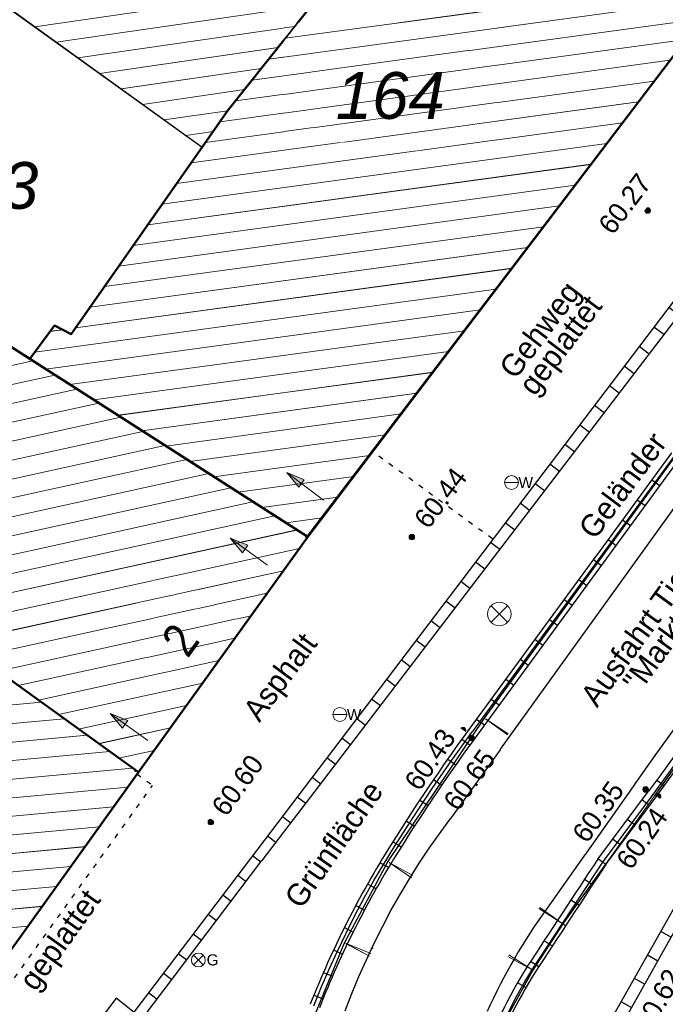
# Model space of a CAD drawing. Header units: millimetres. Extents: x 32365810 to 32368499, y 5620272 to 5622478.
# Tile 75 of 256: x 32366584 to 32366597, y 5620689 to 5620709. Entities that reach past the tile are written whole.
import ezdxf

# ---------------------------------------------------------------- set-up
doc = ezdxf.new("R2010")
doc.units = ezdxf.units.MM
for name, pattern in [('1000.100', [0]), ('1000.104', [0.225, 0.075, -0.15]), ('1600.1047', [0]), ('1600.2028', [0]), ('1600.2505', [0]), ('1600.25101', [0])]:
    doc.linetypes.add(name, pattern=pattern)
doc.layers.get('0').update_dxf_attribs({"color": 1, "linetype": 'CONTINUOUS'})
doc.layers.add('_K_Flurstücke_Grenzpunkte', color=251, linetype='CONTINUOUS', lineweight=50)
for name, color, linetype in [('_K_Gebäude', 251, 'CONTINUOUS'), ('_K_Lagebezeichnungen', 251, 'CONTINUOUS'), ('_K_Siedlungsflächen - Bauwerke u. Einrichtungen', 251, 'CONTINUOUS')]:
    doc.layers.add(name, color=color, linetype=linetype)
for name, color, linetype, transparency in [('Beschriftung Topographie', 7, 'CONTINUOUS', 0.75), ('Flurstücke_Grenzpunkte', 11, 'CONTINUOUS', 0.75), ('Gasleitung', 7, 'CONTINUOUS', 0.75), ('Gebäude', 31, 'CONTINUOUS', 0.75), ('Höhen_ gemessen (NHN)', 7, 'CONTINUOUS', 0.75), ('Lagebezeichnungen', 12, 'CONTINUOUS', 0.75), ('Leitungen Kanalbestand (AMT 66)', 7, 'CONTINUOUS', 0.75), ('Siedlungsflächen - Bauwerke u. Einrichtungen', 51, 'CONTINUOUS', 0.75), ('Symbole Topographie', 7, 'CONTINUOUS', 0.75), ('Topographie_ örtl. Aufnahme', 7, 'CONTINUOUS', 0.75), ('Wasserleitung', 7, 'CONTINUOUS', 0.75)]:
    doc.layers.add(name, color=color, linetype=linetype, transparency=transparency)
doc.styles.add('Arial', font='arial.ttf')
doc.styles.add('Beschriftung Topographie_ blau', font='GOTHIC.TTF')
doc.styles.add('Flurstücksnummer - K 10 700', font='ariali.ttf')
doc.styles.add('Hausnummern NRW', font='arial.ttf', dxfattribs={"width": 0.85})
doc.styles.add('Höhe NHN_ gemessen_ blau', font='GOTHIC.TTF')

# ---------------------------------------------------------------- blocks, each defined once
blk = doc.blocks.new('Senkrechter Strich')
at = {"color": 0, "lineweight": -2}
blk.add_line((0, 0.5), (0, -0.5), dxfattribs=at)
blk = doc.blocks.new('S1000.550', base_point=(-0.2, 0))
at = {"color": 0, "lineweight": -2}
for p, q in [((-0.376777, 0.176777), (-0.023224, -0.176777)), ((-0.376777, -0.176777), (-0.023224, 0.176777))]:
    blk.add_line(p, q, dxfattribs=at)
blk.add_circle((-0.2, 0), 0.25, dxfattribs=at)
at = {"color": 0, "lineweight": -2, "insert": (0.09684, -0.2), "char_height": 0.4, "attachment_point": 7, "line_spacing_factor": 0.69, "style": 'Arial'}
blk.add_mtext('G', dxfattribs=at)
blk = doc.blocks.new('S1000.549', base_point=(-0.2, 0))
at = {"color": 0, "lineweight": -2}
blk.add_line((-0.45, 0), (0.05, 0), dxfattribs=at)
blk.add_circle((-0.2, 0), 0.25, dxfattribs=at)
at = {"color": 0, "lineweight": -2, "insert": (0.05246, -0.199999), "char_height": 0.4, "attachment_point": 7, "line_spacing_factor": 0.69, "style": 'Arial'}
blk.add_mtext('W', dxfattribs=at)
blk = doc.blocks.new('S1000.360')
at = {"lineweight": -2}
blk.add_hatch(color=0, dxfattribs=at).paths.add_polyline_path([(0, 0.25), (0.05, 0.05), (-0.05, 0.05)], flags=0)
at = {"color": 0, "lineweight": -2}
for p, q in [((-0.05, 0.05), (0, 0.25)), ((0, 0.25), (0.05, 0.05)), ((0, 0.25), (0, -0.25)), ((0.05, 0.05), (-0.05, 0.05))]:
    blk.add_line(p, q, dxfattribs=at)
blk = doc.blocks.new('S1000.345')
at = {"color": 0, "lineweight": -2}
for p, q in [((-0.353554, 0.353554), (0.353554, -0.353554)), ((-0.353554, -0.353554), (0.353554, 0.353554))]:
    blk.add_line(p, q, dxfattribs=at)
blk.add_circle((0, 0), 0.5, dxfattribs=at)
blk = doc.blocks.new('S1000.15')
at = {"color": 0, "lineweight": -2}
for p, q in [((-0.5, 0.05), (-0.485, 0.1)), ((0.495, 0.05), (-0.5, 0.05)), ((-0.5, -0.05), (-0.5, 0)), ((-0.5, 0), (0.5, 0)), ((-0.485, 0.1), (0.49, 0.1)), ((-0.475, 0.15), (-0.455, 0.2)), ((0.475, 0.15), (-0.475, 0.15)), ((-0.455, 0.2), (0.455, 0.2)), ((-0.43, 0.25), (-0.4, 0.3)), ((0.43, 0.25), (-0.43, 0.25)), ((-0.4, 0.3), (0.395, 0.3)), ((-0.355, 0.35), (-0.295, 0.4)), ((0.36, 0.35), (-0.355, 0.35)), ((-0.295, 0.4), (0.3, 0.4)), ((0.22, 0.45), (-0.215, 0.45)), ((0.3, 0.4), (0.22, 0.45)), ((0.395, 0.3), (0.36, 0.35)), ((0.455, 0.2), (0.43, 0.25)), ((0.49, 0.1), (0.475, 0.15)), ((0.5, 0), (0.495, 0.05)), ((0.495, -0.05), (-0.5, -0.05)), ((-0.475, -0.15), (-0.49, -0.1)), ((-0.49, -0.1), (0.485, -0.1)), ((0.475, -0.15), (-0.475, -0.15)), ((-0.43, -0.25), (-0.455, -0.2)), ((-0.455, -0.2), (0.46, -0.2)), ((0.425, -0.25), (-0.43, -0.25)), ((-0.355, -0.35), (-0.4, -0.3)), ((-0.4, -0.3), (0.395, -0.3)), ((0.345, -0.35), (-0.355, -0.35)), ((-0.205, -0.45), (-0.29, -0.4)), ((-0.29, -0.4), (0.285, -0.4)), ((0.2, -0.45), (-0.205, -0.45)), ((0.285, -0.4), (0.345, -0.35)), ((0.395, -0.3), (0.425, -0.25)), ((0.46, -0.2), (0.475, -0.15)), ((0.485, -0.1), (0.495, -0.05))]:
    blk.add_line(p, q, dxfattribs=at)
blk.add_circle((0, 0), 0.5, dxfattribs=at)
blk = doc.blocks.new('O1477')
at = {"layer": 'Flurstücke_Grenzpunkte', "color": 7, "linetype": '1600.2028', "lineweight": 35}
for p, q in [((32366097.655, 5622076.657), (32366088.399, 5622065.032)), ((32366090.025, 5622056.38), (32366101.721, 5622071.774)), ((32366088.399, 5622065.032), (32366087.88, 5622064.29)), ((32366087.88, 5622064.29), (32366085.224, 5622060.494)), ((32366084.886, 5622060.67), (32366084.385, 5622059.992)), ((32366085.224, 5622060.494), (32366084.886, 5622060.67)), ((32366084.385, 5622059.992), (32366090.025, 5622056.38))]:
    blk.add_line(p, q, dxfattribs=at)
at = {"layer": 'Flurstücke_Grenzpunkte', "color": 7, "lineweight": 18, "insert": (32366091.7, 5622064.852), "char_height": 0.95, "attachment_point": 8, "line_spacing_factor": 0.69, "style": 'Flurstücksnummer - K 10 700', "bg_fill": 2}
blk.add_mtext('164', dxfattribs=at)
blk = doc.blocks.new('O1618')
at = {"layer": 'Flurstücke_Grenzpunkte', "color": 7, "linetype": '1600.2028', "lineweight": 35}
for p, q in [((32366086.591, 5622051.602), (32366081.602, 5622055.199)), ((32366081.59, 5622044.644), (32366086.591, 5622051.602))]:
    blk.add_line(p, q, dxfattribs=at)
blk = doc.blocks.new('O1629')
at = {"layer": 'Flurstücke_Grenzpunkte', "color": 7, "linetype": '1600.2028', "lineweight": 35}
for p, q in [((32366097.655, 5622076.657), (32366088.399, 5622065.032)), ((32366088.399, 5622065.032), (32366087.88, 5622064.29)), ((32366087.88, 5622064.29), (32366085.224, 5622060.494)), ((32366079.992, 5622062.806), (32366084.385, 5622059.992)), ((32366084.886, 5622060.67), (32366084.385, 5622059.992)), ((32366085.224, 5622060.494), (32366084.886, 5622060.67))]:
    blk.add_line(p, q, dxfattribs=at)
at = {"layer": 'Flurstücke_Grenzpunkte', "color": 7, "lineweight": 18, "insert": (32366083.452, 5622063.026), "char_height": 0.95, "attachment_point": 8, "line_spacing_factor": 0.69, "style": 'Flurstücksnummer - K 10 700', "bg_fill": 2}
blk.add_mtext('163', dxfattribs=at)
blk = doc.blocks.new('O1791')
at = {"layer": 'Flurstücke_Grenzpunkte', "color": 7, "linetype": '1600.2028', "lineweight": 35}
for p, q in [((32366079.992, 5622062.806), (32366084.385, 5622059.992)), ((32366084.385, 5622059.992), (32366090.025, 5622056.38)), ((32366086.591, 5622051.602), (32366090.025, 5622056.38)), ((32366086.591, 5622051.602), (32366081.602, 5622055.199))]:
    blk.add_line(p, q, dxfattribs=at)
blk = doc.blocks.new('O1916')
at = {"layer": 'Flurstücke_Grenzpunkte', "color": 7, "linetype": '1600.2028', "lineweight": 35}
for p, q in [((32366090.025, 5622056.38), (32366101.721, 5622071.774)), ((32366086.591, 5622051.602), (32366090.025, 5622056.38)), ((32366081.59, 5622044.644), (32366086.591, 5622051.602))]:
    blk.add_line(p, q, dxfattribs=at)
blk = doc.blocks.new('O3500')
at = {"layer": 'Siedlungsflächen - Bauwerke u. Einrichtungen', "color": 7, "linetype": '1600.25101', "lineweight": 18}
for p, q in [((32366104.189, 5622061.097), (32366095.2, 5622048.524)), ((32366095.2, 5622048.524), (32366094.591, 5622047.585)), ((32366094.591, 5622047.585), (32366094.049, 5622046.602))]:
    blk.add_line(p, q, dxfattribs=at)
at = {"layer": 'Siedlungsflächen - Bauwerke u. Einrichtungen', "color": 7, "lineweight": 18, "xscale": 0.55, "yscale": 0.55, "zscale": 0.55}
for p, rotation in [((32366094.948302, 5622048.687242), 237.034078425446), ((32366094.955956, 5622048.698478), 54.437327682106), ((32366094.328288, 5622047.729853), 241.128828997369), ((32366094.339302, 5622047.748242), 57.034078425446)]:
    blk.add_blockref('Senkrechter Strich', p, dxfattribs=dict(at, rotation=rotation))
blk = doc.blocks.new('O3538')
at = {"layer": 'Siedlungsflächen - Bauwerke u. Einrichtungen', "color": 7, "linetype": '1600.25101', "lineweight": 18}
for p, q in [((32366093.613, 5622052.703), (32366100.075, 5622061.578)), ((32366091.654, 5622049.782), (32366093.613, 5622052.703)), ((32366090.771, 5622048.142), (32366091.654, 5622049.782)), ((32366089.33, 5622044.627), (32366090.771, 5622048.142))]:
    blk.add_line(p, q, dxfattribs=at)
at = {"layer": 'Siedlungsflächen - Bauwerke u. Einrichtungen', "color": 7, "lineweight": 18, "xscale": 0.55, "yscale": 0.55, "zscale": 0.55}
for p, rotation in [((32366093.855524, 5622052.526415), 53.941162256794), ((32366093.862155, 5622052.535902), 236.151795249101), ((32366091.903155, 5622049.614902), 56.15179524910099), ((32366091.918146, 5622049.63978), 241.701326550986), ((32366091.035146, 5622047.99978), 61.701326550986), ((32366091.04858, 5622048.028204), 247.708463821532)]:
    blk.add_blockref('Senkrechter Strich', p, dxfattribs=dict(at, rotation=rotation))
blk = doc.blocks.new('O2010')
at = {"layer": 'Gebäude', "color": 7, "linetype": '1600.2505', "lineweight": 18}
for p, q in [((32366084.385, 5622059.992), (32366079.992, 5622062.806)), ((32366090.025, 5622056.38), (32366084.385, 5622059.992)), ((32366086.591, 5622051.602), (32366090.025, 5622056.38)), ((32366081.602, 5622055.199), (32366086.591, 5622051.602))]:
    blk.add_line(p, q, dxfattribs=at)
at = {"layer": 'Lagebezeichnungen', "color": 7, "lineweight": 18, "insert": (32366087.723, 5622054.086), "char_height": 0.7, "attachment_point": 8, "rotation": 54.3224, "line_spacing_factor": 0.69, "style": 'Hausnummern NRW', "bg_fill": 2}
blk.add_mtext('2', dxfattribs=at)
blk = doc.blocks.new('O2067')
at = {"layer": 'Gebäude', "color": 7, "linetype": '1600.2505', "lineweight": 18}
for p in [(32366081.602, 5622055.199), (32366081.59, 5622044.644)]:
    blk.add_line(p, (32366086.591, 5622051.602), dxfattribs=at)
blk = doc.blocks.new('O2277')
at = {"layer": 'Gebäude', "color": 7, "linetype": '1600.2505', "lineweight": 18}
for p, q in [((32366088.399, 5622065.032), (32366097.655, 5622076.657)), ((32366083.472, 5622067.466), (32366087.88, 5622064.29)), ((32366087.88, 5622064.29), (32366088.399, 5622065.032))]:
    blk.add_line(p, q, dxfattribs=at)
blk = doc.blocks.new('O2947')
at = {"layer": 'Gebäude', "color": 7, "linetype": '1600.2505', "lineweight": 18}
for p, q in [((32366088.399, 5622065.032), (32366097.655, 5622076.657)), ((32366090.025, 5622056.38), (32366101.721, 5622071.774)), ((32366087.88, 5622064.29), (32366088.399, 5622065.032)), ((32366087.88, 5622064.29), (32366085.224, 5622060.494)), ((32366084.886, 5622060.67), (32366084.385, 5622059.992)), ((32366085.224, 5622060.494), (32366084.886, 5622060.67)), ((32366090.025, 5622056.38), (32366084.385, 5622059.992))]:
    blk.add_line(p, q, dxfattribs=at)
blk = doc.blocks.new('*X1005')
at = {"color": 142, "linetype": '1000.100', "lineweight": 25, "true_color": 0x0087cd}
for p, q in [((32366099.464208, 5622063.827538), (32366099.678002, 5622063.665331)), ((32366099.162573, 5622063.429974), (32366099.375099, 5622063.26873)), ((32366098.860938, 5622063.032411), (32366099.072197, 5622062.872127)), ((32366098.559303, 5622062.634847), (32366098.769295, 5622062.475525)), ((32366098.257669, 5622062.237284), (32366098.466393, 5622062.078924)), ((32366097.956033, 5622061.83972), (32366098.16349, 5622061.682321)), ((32366097.654398, 5622061.442157), (32366097.860588, 5622061.28572)), ((32366097.352764, 5622061.044593), (32366097.557686, 5622060.889118)), ((32366097.051129, 5622060.64703), (32366097.254784, 5622060.492517)), ((32366096.749494, 5622060.249466), (32366096.951882, 5622060.095914)), ((32366096.447859, 5622059.851903), (32366096.648979, 5622059.699313)), ((32366096.146225, 5622059.454339), (32366096.346077, 5622059.302711)), ((32366095.84459, 5622059.056776), (32366096.043174, 5622058.906108)), ((32366095.542955, 5622058.659212), (32366095.740272, 5622058.509507)), ((32366095.241321, 5622058.261649), (32366095.43737, 5622058.112905)), ((32366094.939685, 5622057.864085), (32366095.134468, 5622057.716304)), ((32366094.63805, 5622057.466522), (32366094.831565, 5622057.319701)), ((32366094.336415, 5622057.068958), (32366094.528663, 5622056.9231)), ((32366094.034781, 5622056.671395), (32366094.225761, 5622056.526498)), ((32366093.733146, 5622056.273831), (32366093.922859, 5622056.129895)), ((32366093.431511, 5622055.876268), (32366093.619957, 5622055.733294)), ((32366093.129877, 5622055.478704), (32366093.317054, 5622055.336692)), ((32366092.828242, 5622055.081141), (32366093.014152, 5622054.940091)), ((32366092.526607, 5622054.683577), (32366092.711249, 5622054.543488)), ((32366092.224972, 5622054.286014), (32366092.408348, 5622054.146886)), ((32366091.923337, 5622053.88845), (32366092.105445, 5622053.750285)), ((32366091.621702, 5622053.490887), (32366091.802543, 5622053.353682)), ((32366091.320067, 5622053.093323), (32366091.499641, 5622052.957081)), ((32366091.018433, 5622052.69576), (32366091.196738, 5622052.560479)), ((32366090.716798, 5622052.298196), (32366090.893837, 5622052.163877)), ((32366090.415163, 5622051.900633), (32366090.590934, 5622051.767275)), ((32366090.113528, 5622051.50307), (32366090.288032, 5622051.370673)), ((32366089.811894, 5622051.105506), (32366089.985129, 5622050.974072)), ((32366089.510259, 5622050.707943), (32366089.682227, 5622050.577469)), ((32366089.208624, 5622050.310379), (32366089.379325, 5622050.180868)), ((32366088.906989, 5622049.912816), (32366089.076539, 5622049.784177)), ((32366088.605354, 5622049.515252), (32366088.775516, 5622049.38615)), ((32366088.303719, 5622049.117689), (32366088.474492, 5622048.988123)), ((32366088.002084, 5622048.720125), (32366088.173469, 5622048.590095)), ((32366087.70045, 5622048.322562), (32366087.872446, 5622048.192068)), ((32366087.398815, 5622047.924998), (32366087.571423, 5622047.79404)), ((32366087.09718, 5622047.527435), (32366087.270399, 5622047.396013)), ((32366086.795546, 5622047.129871), (32366086.969376, 5622046.997985))]:
    blk.add_line(p, q, dxfattribs=at)
blk = doc.blocks.new('*X1010')
at = {"color": 142, "linetype": '1000.100', "lineweight": 25, "true_color": 0x0087cd}
for p, q in [((32366097.257135, 5622051.327902), (32366097.102648, 5622051.440483)), ((32366096.964124, 5622050.927151), (32366096.805048, 5622051.043076)), ((32366096.667913, 5622050.528734), (32366096.508888, 5622050.64462)), ((32366096.371686, 5622050.130294), (32366096.211857, 5622050.244992)), ((32366096.075397, 5622049.731601), (32366095.913632, 5622049.843757)), ((32366095.802808, 5622049.316502), (32366095.640857, 5622049.428788)), ((32366095.530285, 5622048.901506), (32366095.365318, 5622049.009285)), ((32366095.257877, 5622048.486474), (32366095.092926, 5622048.594244)), ((32366094.985629, 5622048.071338), (32366094.820797, 5622048.17903)), ((32366094.713382, 5622047.656203), (32366094.548667, 5622047.763817)), ((32366094.454659, 5622047.232481), (32366094.282945, 5622047.328628))]:
    blk.add_line(p, q, dxfattribs=at)
blk = doc.blocks.new('*X1011')
at = {"color": 142, "linetype": '1000.100', "lineweight": 25, "true_color": 0x0087cd}
for p, q in [((32366098.796163, 5622051.226097), (32366098.983527, 5622051.080712)), ((32366098.527852, 5622050.750713), (32366098.733379, 5622050.634712)), ((32366098.25954, 5622050.275329), (32366098.466347, 5622050.158606)), ((32366097.991228, 5622049.799946), (32366098.199315, 5622049.6825)), ((32366097.722916, 5622049.324562), (32366097.932282, 5622049.206394)), ((32366097.454604, 5622048.849179), (32366097.66525, 5622048.730288)), ((32366097.186292, 5622048.373794), (32366097.398217, 5622048.254183)), ((32366096.917981, 5622047.898411), (32366097.131185, 5622047.778077)), ((32366096.649669, 5622047.423028), (32366096.864153, 5622047.301971)), ((32366096.381358, 5622046.947643), (32366096.59712, 5622046.825866)), ((32366096.113046, 5622046.47226), (32366096.339745, 5622046.366977))]:
    blk.add_line(p, q, dxfattribs=at)
blk = doc.blocks.new('*X1025')
at = {"color": 142, "linetype": '1000.100', "lineweight": 25, "true_color": 0x0087cd}
for p, q in [((32366097.009229, 5622057.538427), (32366097.171328, 5622057.42133)), ((32366096.712655, 5622057.133788), (32366096.87476, 5622057.016686)), ((32366096.416081, 5622056.729148), (32366096.578194, 5622056.612041)), ((32366096.119508, 5622056.324507), (32366096.281626, 5622056.207397)), ((32366095.82293, 5622055.919863), (32366095.984335, 5622055.801768)), ((32366095.526363, 5622055.515232), (32366095.687775, 5622055.397133)), ((32366095.229797, 5622055.110602), (32366095.391214, 5622054.992498)), ((32366094.93323, 5622054.705971), (32366095.094654, 5622054.587863)), ((32366094.636663, 5622054.301341), (32366094.798093, 5622054.183228)), ((32366094.340096, 5622053.89671), (32366094.501533, 5622053.778593)), ((32366094.04353, 5622053.49208), (32366094.204971, 5622053.373959)), ((32366093.746963, 5622053.087449), (32366093.908411, 5622052.969324)), ((32366093.450396, 5622052.682818), (32366093.61185, 5622052.564688)), ((32366093.155706, 5622052.276811), (32366093.317696, 5622052.159548)), ((32366092.865183, 5622051.867806), (32366093.02897, 5622051.753332)), ((32366092.579783, 5622051.455206), (32366092.745159, 5622051.343179)), ((32366092.299338, 5622051.03922), (32366092.466484, 5622050.929702)), ((32366092.024188, 5622050.619733), (32366092.191428, 5622050.510152)), ((32366091.754774, 5622050.196514), (32366091.923748, 5622050.089664)), ((32366091.491729, 5622049.769299), (32366091.663314, 5622049.66672)), ((32366091.24001, 5622049.335319), (32366091.414274, 5622049.23719)), ((32366090.999184, 5622048.895221), (32366091.175479, 5622048.801078)), ((32366090.769226, 5622048.449339), (32366090.947812, 5622048.35922)), ((32366090.550573, 5622047.997793), (32366090.731817, 5622047.91314)), ((32366090.344788, 5622047.540239), (32366090.528799, 5622047.461854)), ((32366090.150483, 5622047.077722), (32366090.336345, 5622047.003725))]:
    blk.add_line(p, q, dxfattribs=at)
blk = doc.blocks.new('*X1030')
at = {"color": 253, "linetype": '1600.1047', "lineweight": 18, "true_color": 0xb2b2b2}
for p, q in [((32366076.577061, 5622058.227581), (32366084.446581, 5622059.952562)), ((32366076.234885, 5622057.768674), (32366084.893175, 5622059.666552)), ((32366076.059784, 5622057.346389), (32366085.33977, 5622059.380541)), ((32366076.497955, 5622057.058532), (32366085.786365, 5622059.09453)), ((32366076.936127, 5622056.770674), (32366086.23296, 5622058.808519)), ((32366077.374298, 5622056.482817), (32366086.679554, 5622058.522509)), ((32366077.81247, 5622056.19496), (32366087.126149, 5622058.236498)), ((32366078.250641, 5622055.907103), (32366087.572744, 5622057.950487)), ((32366078.688813, 5622055.619246), (32366088.019339, 5622057.664477)), ((32366079.126984, 5622055.331389), (32366088.465933, 5622057.378466)), ((32366079.565156, 5622055.043532), (32366088.912528, 5622057.092455)), ((32366081.70081, 5622055.12776), (32366089.359123, 5622056.806445)), ((32366082.109137, 5622054.833361), (32366089.805717, 5622056.520434)), ((32366082.517465, 5622054.538962), (32366089.8583, 5622056.148057)), ((32366082.925793, 5622054.244563), (32366089.530788, 5622055.692364)), ((32366083.334121, 5622053.950165), (32366089.203277, 5622055.236671)), ((32366083.742449, 5622053.655766), (32366088.875765, 5622054.780978)), ((32366084.150776, 5622053.361367), (32366088.548254, 5622054.325285)), ((32366084.559104, 5622053.066969), (32366088.220742, 5622053.869592)), ((32366084.967432, 5622052.77257), (32366087.893231, 5622053.413899)), ((32366085.37576, 5622052.478171), (32366087.56572, 5622052.958206)), ((32366085.784088, 5622052.183773), (32366087.238208, 5622052.502513)), ((32366086.192416, 5622051.889374), (32366086.910697, 5622052.046819))]:
    blk.add_line(p, q, dxfattribs=at)
blk = doc.blocks.new('*X1049')
at = {"color": 253, "linetype": '1600.1047', "lineweight": 18, "true_color": 0xb2b2b2}
for p, q in [((32366069.896925, 5622051.655151), (32366084.619975, 5622053.023082)), ((32366070.305008, 5622051.316451), (32366085.082705, 5622052.689459)), ((32366070.71309, 5622050.977751), (32366085.545436, 5622052.355837)), ((32366071.121173, 5622050.639051), (32366086.008167, 5622052.022215)), ((32366071.529255, 5622050.300351), (32366086.470897, 5622051.688592)), ((32366071.937338, 5622049.961652), (32366086.376227, 5622051.303181)), ((32366072.345421, 5622049.622952), (32366086.086168, 5622050.899617)), ((32366072.753503, 5622049.284252), (32366085.79611, 5622050.496052)), ((32366073.161586, 5622048.945552), (32366085.506051, 5622050.092487)), ((32366073.569668, 5622048.606852), (32366085.215993, 5622049.688923)), ((32366073.977751, 5622048.268153), (32366084.925934, 5622049.285358)), ((32366074.385834, 5622047.929453), (32366084.635876, 5622048.881793)), ((32366074.793916, 5622047.590753), (32366084.345817, 5622048.478228))]:
    blk.add_line(p, q, dxfattribs=at)
blk = doc.blocks.new('*X1122')
at = {"color": 253, "linetype": '1600.1047', "lineweight": 18, "true_color": 0xb2b2b2}
for p, q in [((32366090.444476, 5622067.601), (32366084.484154, 5622066.736735)), ((32366090.103394, 5622067.17262), (32366084.921955, 5622066.421296)), ((32366089.762311, 5622066.74424), (32366085.359756, 5622066.105856)), ((32366089.421229, 5622066.31586), (32366085.797557, 5622065.790417)), ((32366089.080146, 5622065.88748), (32366086.235359, 5622065.474978)), ((32366088.739064, 5622065.459101), (32366086.67316, 5622065.159538)), ((32366088.398119, 5622065.030741), (32366087.110961, 5622064.844099)), ((32366088.103162, 5622064.609049), (32366087.548762, 5622064.52866))]:
    blk.add_line(p, q, dxfattribs=at)
blk = doc.blocks.new('*X1315')
at = {"color": 253, "linetype": '1600.1047', "lineweight": 18, "true_color": 0xb2b2b2}
for p, q in [((32366098.659161, 5622067.74408), (32366089.570546, 5622066.503395)), ((32366098.338326, 5622067.321805), (32366089.232448, 5622066.078763)), ((32366098.017492, 5622066.89953), (32366088.89435, 5622065.654131)), ((32366097.696657, 5622066.477255), (32366088.556252, 5622065.2295)), ((32366097.375822, 5622066.05498), (32366088.24245, 5622064.808185)), ((32366097.054988, 5622065.632705), (32366087.949774, 5622064.389754)), ((32366096.734153, 5622065.21043), (32366087.657019, 5622063.971312)), ((32366096.413319, 5622064.788155), (32366087.36424, 5622063.552867)), ((32366096.092484, 5622064.36588), (32366087.07146, 5622063.134421)), ((32366095.771649, 5622063.943605), (32366086.778681, 5622062.715976)), ((32366095.450815, 5622063.52133), (32366086.485902, 5622062.297531)), ((32366095.12998, 5622063.099055), (32366086.193122, 5622061.879086)), ((32366094.809145, 5622062.67678), (32366085.900343, 5622061.460641)), ((32366094.488311, 5622062.254505), (32366085.607564, 5622061.042196)), ((32366094.167476, 5622061.83223), (32366085.314784, 5622060.62375)), ((32366093.846642, 5622061.409955), (32366084.488838, 5622060.132523)), ((32366093.525807, 5622060.98768), (32366084.709519, 5622059.78417)), ((32366085.045433, 5622060.586981), (32366084.799885, 5622060.553462)), ((32366093.204972, 5622060.565405), (32366085.196661, 5622059.472192)), ((32366092.884138, 5622060.14313), (32366085.683803, 5622059.160213)), ((32366092.563303, 5622059.720855), (32366086.170945, 5622058.848235)), ((32366092.242468, 5622059.29858), (32366086.658087, 5622058.536257)), ((32366091.921634, 5622058.876305), (32366087.145229, 5622058.224279)), ((32366091.600799, 5622058.45403), (32366087.632371, 5622057.9123)), ((32366091.279964, 5622058.031755), (32366088.119513, 5622057.600322)), ((32366090.95913, 5622057.60948), (32366088.606656, 5622057.288344)), ((32366090.638295, 5622057.187205), (32366089.093798, 5622056.976366)), ((32366090.317461, 5622056.76493), (32366089.58094, 5622056.664387))]:
    blk.add_line(p, q, dxfattribs=at)

msp = doc.modelspace()

# ---------------------------------------------------------------- linework, layer by layer
at = {"layer": '_K_Flurstücke_Grenzpunkte', "linetype": '1600.2028', "lineweight": 35}
for p, q in [((32366589.85, 5620698.634), (32366601.546, 5620714.028)), ((32366586.416, 5620693.856), (32366589.85, 5620698.634)), ((32366581.415, 5620686.898), (32366586.416, 5620693.856))]:
    msp.add_line(p, q, dxfattribs=at)
at = {"layer": '_K_Flurstücke_Grenzpunkte', "linetype": '1600.2028'}
for points in [[(32366579.817, 5620705.06), (32366584.21, 5620702.246), (32366584.711, 5620702.924), (32366585.049, 5620702.748), (32366587.705, 5620706.544), (32366588.224, 5620707.286), (32366597.48, 5620718.911), (32366592.64, 5620722.232), (32366583.297, 5620709.72)], [(32366584.21, 5620702.246), (32366589.85, 5620698.634), (32366601.546, 5620714.028), (32366601.105, 5620716.424), (32366597.48, 5620718.911), (32366588.224, 5620707.286), (32366587.705, 5620706.544), (32366585.049, 5620702.748), (32366584.711, 5620702.924)]]:
    msp.add_lwpolyline(points, close=True, dxfattribs=at)
at = {"layer": '_K_Gebäude', "linetype": '1600.2505', "lineweight": -2}
for p, q in [((32366588.224, 5620707.286), (32366597.48, 5620718.911)), ((32366583.297, 5620709.72), (32366587.705, 5620706.544)), ((32366587.705, 5620706.544), (32366588.224, 5620707.286)), ((32366584.21, 5620702.246), (32366579.817, 5620705.06)), ((32366589.85, 5620698.634), (32366584.21, 5620702.246)), ((32366586.416, 5620693.856), (32366589.85, 5620698.634)), ((32366581.427, 5620697.453), (32366586.416, 5620693.856))]:
    msp.add_line(p, q, dxfattribs=at)
at = {"layer": '_K_Gebäude', "linetype": '1600.1047', "lineweight": 18}
for p, q in [((32366598.485, 5620709.998), (32366589.396, 5620708.757)), ((32366590.27, 5620709.855), (32366584.31, 5620708.99)), ((32366598.164, 5620709.575), (32366589.058, 5620708.332)), ((32366589.929, 5620709.426), (32366584.747, 5620708.675)), ((32366597.843, 5620709.153), (32366588.72, 5620707.908)), ((32366589.588, 5620708.998), (32366585.185, 5620708.36)), ((32366597.522, 5620708.731), (32366588.382, 5620707.483)), ((32366589.247, 5620708.57), (32366585.623, 5620708.044)), ((32366597.201, 5620708.309), (32366588.068, 5620707.062)), ((32366588.906, 5620708.141), (32366586.061, 5620707.729)), ((32366588.564, 5620707.713), (32366586.499, 5620707.413)), ((32366596.88, 5620707.886), (32366587.775, 5620706.643)), ((32366596.56, 5620707.464), (32366587.482, 5620706.225)), ((32366588.224, 5620707.284), (32366586.936, 5620707.098)), ((32366596.239, 5620707.042), (32366587.19, 5620705.807)), ((32366587.929, 5620706.863), (32366587.374, 5620706.782)), ((32366595.918, 5620706.62), (32366586.897, 5620705.388)), ((32366595.597, 5620706.197), (32366586.604, 5620704.97)), ((32366595.276, 5620705.775), (32366586.311, 5620704.551)), ((32366594.955, 5620705.353), (32366586.019, 5620704.133)), ((32366594.635, 5620704.93), (32366585.726, 5620703.714)), ((32366594.314, 5620704.508), (32366585.433, 5620703.296)), ((32366593.993, 5620704.086), (32366585.14, 5620702.877)), ((32366593.672, 5620703.664), (32366584.314, 5620702.386)), ((32366593.351, 5620703.241), (32366584.535, 5620702.038)), ((32366584.871, 5620702.841), (32366584.625, 5620702.807)), ((32366593.03, 5620702.819), (32366585.022, 5620701.726)), ((32366592.71, 5620702.397), (32366585.509, 5620701.414)), ((32366576.402, 5620700.481), (32366584.272, 5620702.206)), ((32366576.06, 5620700.022), (32366584.719, 5620701.92)), ((32366592.389, 5620701.975), (32366585.996, 5620701.102)), ((32366575.885, 5620699.6), (32366585.165, 5620701.634)), ((32366592.068, 5620701.552), (32366586.484, 5620700.79)), ((32366576.323, 5620699.312), (32366585.612, 5620701.348)), ((32366591.747, 5620701.13), (32366586.971, 5620700.478)), ((32366576.762, 5620699.024), (32366586.058, 5620701.062)), ((32366577.2, 5620698.736), (32366586.505, 5620700.776)), ((32366591.426, 5620700.708), (32366587.458, 5620700.166)), ((32366577.638, 5620698.449), (32366586.952, 5620700.49)), ((32366578.076, 5620698.161), (32366587.398, 5620700.204)), ((32366591.105, 5620700.285), (32366587.945, 5620699.854)), ((32366578.514, 5620697.873), (32366587.845, 5620699.918)), ((32366590.785, 5620699.863), (32366588.432, 5620699.542)), ((32366578.952, 5620697.585), (32366588.291, 5620699.632)), ((32366579.391, 5620697.297), (32366588.738, 5620699.346)), ((32366590.464, 5620699.441), (32366588.919, 5620699.23)), ((32366581.526, 5620697.381), (32366589.185, 5620699.06)), ((32366590.143, 5620699.019), (32366589.406, 5620698.918)), ((32366581.935, 5620697.087), (32366589.631, 5620698.774)), ((32366582.343, 5620696.793), (32366589.684, 5620698.402)), ((32366582.751, 5620696.498), (32366589.356, 5620697.946)), ((32366583.16, 5620696.204), (32366589.029, 5620697.49)), ((32366583.568, 5620695.909), (32366588.701, 5620697.035)), ((32366583.976, 5620695.615), (32366588.374, 5620696.579)), ((32366584.385, 5620695.321), (32366588.046, 5620696.123)), ((32366584.793, 5620695.026), (32366587.719, 5620695.668)), ((32366569.722, 5620693.909), (32366584.445, 5620695.277)), ((32366585.201, 5620694.732), (32366587.391, 5620695.212)), ((32366570.13, 5620693.57), (32366584.908, 5620694.943)), ((32366585.61, 5620694.437), (32366587.064, 5620694.756)), ((32366570.539, 5620693.231), (32366585.371, 5620694.609)), ((32366586.018, 5620694.143), (32366586.736, 5620694.3)), ((32366570.947, 5620692.893), (32366585.834, 5620694.276)), ((32366571.355, 5620692.554), (32366586.296, 5620693.942)), ((32366571.763, 5620692.215), (32366586.202, 5620693.557)), ((32366572.171, 5620691.877), (32366585.912, 5620693.153)), ((32366572.579, 5620691.538), (32366585.622, 5620692.75)), ((32366572.987, 5620691.199), (32366585.331, 5620692.346)), ((32366573.395, 5620690.861), (32366585.041, 5620691.943)), ((32366573.803, 5620690.522), (32366584.751, 5620691.539)), ((32366574.211, 5620690.183), (32366584.461, 5620691.135)), ((32366574.619, 5620689.844), (32366584.171, 5620690.732))]:
    msp.add_line(p, q, dxfattribs=at)
at = {"layer": '_K_Gebäude', "linetype": '1600.2505', "lineweight": -2}
msp.add_lwpolyline([(32366584.711, 5620702.924), (32366585.049, 5620702.748), (32366587.705, 5620706.544), (32366588.224, 5620707.286), (32366597.48, 5620718.911), (32366601.105, 5620716.424), (32366601.546, 5620714.028), (32366589.85, 5620698.634), (32366584.21, 5620702.246)], close=True, dxfattribs=at)
at = {"layer": '_K_Siedlungsflächen - Bauwerke u. Einrichtungen', "linetype": '1600.25101'}
for points in [[(32366586.148, 5620679.247), (32366589.155, 5620686.881), (32366590.596, 5620690.396), (32366591.479, 5620692.036), (32366593.438, 5620694.957), (32366599.9, 5620703.832), (32366601.227, 5620705.739), (32366602.999, 5620708.871)], [(32366606.185, 5620707.176), (32366604.014, 5620703.351), (32366595.025, 5620690.778), (32366594.416, 5620689.839), (32366593.874, 5620688.856), (32366591.804, 5620683.704), (32366589.585, 5620677.937)]]:
    msp.add_lwpolyline(points, dxfattribs=at)
at = {"layer": 'Topographie_ örtl. Aufnahme', "color": 7, "true_color": 0xffffff}
for p in [(32366589.927, 5620698.731, 60.467), (32366593.13, 5620694.625, 60.405), (32366586.351, 5620693.88, 60.607), (32366591.727, 5620691.379, 59.476), (32366595.276, 5620691.175, 60.669), (32366590.559, 5620690.451, 60.549), (32366591.167, 5620690.284, 59.621)]:
    msp.add_point(p, dxfattribs=at)

# ---------------------------------------------------------------- block references
at = {"layer": '_K_Siedlungsflächen - Bauwerke u. Einrichtungen', "color": 7, "lineweight": 18, "xscale": 0.55, "yscale": 0.55, "zscale": 0.55}
for p, rotation in [((32366593.688, 5620694.79), 236.1517945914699), ((32366593.681, 5620694.78), 53.94116257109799), ((32366591.729, 5620691.869), 56.15179459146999), ((32366591.744, 5620691.893), 241.7013276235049), ((32366594.781, 5620690.952), 54.437327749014), ((32366594.774, 5620690.941), 237.034078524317), ((32366590.861, 5620690.253), 61.70132762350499), ((32366590.874, 5620690.282), 247.708464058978), ((32366594.154, 5620689.984), 241.128828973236), ((32366594.165, 5620690.002), 57.034078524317)]:
    msp.add_blockref('Senkrechter Strich', p, dxfattribs=dict(at, rotation=rotation))
at = {"layer": 'Gasleitung', "color": 7, "lineweight": 18, "xscale": 0.5625, "yscale": 0.5625, "zscale": 0.5625}
msp.add_blockref('S1000.550', (32366587.631, 5620690.045, 60.768), dxfattribs=at)
at = {"layer": 'Höhen_ gemessen (NHN)', "color": 7, "lineweight": 18, "xscale": 0.1125, "yscale": 0.1125, "zscale": 0.1125}
for p in [(32366596.749, 5620705.259, 60.273), (32366591.963, 5620698.631, 60.442), (32366593.003, 5620694.711, 60.429), (32366593.177, 5620694.551, 60.653), (32366596.707, 5620693.507, 60.349), (32366596.96, 5620693.369, 60.241), (32366587.883, 5620692.846, 60.596)]:
    msp.add_blockref('S1000.15', p, dxfattribs=at)
at = {"layer": 'Leitungen Kanalbestand (AMT 66)', "color": 7, "lineweight": 18, "xscale": 0.475, "yscale": 0.475, "zscale": 0.475}
msp.add_blockref('S1000.345', (32366593.739, 5620697.069, 60.546), dxfattribs=at)
at = {"layer": 'Symbole Topographie', "color": 7, "lineweight": 18, "xscale": 1.875, "yscale": 1.875, "zscale": 1.875}
for p, rotation in [((32366589.799, 5620699.661), 52.82459083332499), ((32366588.655, 5620698.335), 54.3430170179), ((32366586.224, 5620694.776), 54.3430170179)]:
    msp.add_blockref('S1000.360', p, dxfattribs=dict(at, rotation=rotation))
at = {"layer": 'Wasserleitung', "color": 7, "lineweight": 18, "xscale": 0.5625, "yscale": 0.5625, "zscale": 0.5625}
for p in [(32366593.985, 5620699.737, 60.381), (32366590.501, 5620695.03, 60.507)]:
    msp.add_blockref('S1000.549', p, dxfattribs=at)

# ---------------------------------------------------------------- next in the draw order: texts
at = {"layer": '_K_Flurstücke_Grenzpunkte', "lineweight": 18, "char_height": 1.3, "attachment_point": 8, "line_spacing_factor": 0.69, "style": 'Flurstücksnummer - K 10 700', "bg_fill": 2}
for s, insert in [('164', (32366591.525, 5620707.106)), ('163', (32366583.277, 5620705.28))]:
    msp.add_mtext(s, dxfattribs=dict(at, insert=insert))
at = {"layer": '_K_Lagebezeichnungen', "lineweight": 18, "insert": (32366587.548, 5620696.34), "char_height": 1, "attachment_point": 8, "rotation": 54.3224, "line_spacing_factor": 0.69, "style": 'Hausnummern NRW', "bg_fill": 2}
msp.add_mtext('2', dxfattribs=at)
at = {"layer": 'Beschriftung Topographie', "color": 142, "lineweight": 25, "true_color": 0x0087cd, "char_height": 0.45, "attachment_point": 8, "line_spacing_factor": 0.69, "style": 'Beschriftung Topographie_ blau', "bg_fill": 2}
for s, insert, rotation in [('Gehweg\\Pgeplattet', (32366595.261, 5620702.312), 52.9987), ('Geländer', (32366596.424, 5620699.542), 53.1915)]:
    msp.add_mtext(s, dxfattribs=dict(at, insert=insert, rotation=rotation))
at = {"layer": 'Höhen_ gemessen (NHN)', "color": 142, "lineweight": 25, "true_color": 0x0087cd, "char_height": 0.4, "line_spacing_factor": 0.69, "style": 'Höhe NHN_ gemessen_ blau', "bg_fill": 2}
for s, insert, attachment_point, rotation in [('60.27', (32366596.449, 5620705.273, 60.273), 8, 52.7733), ('60.44', (32366592.141, 5620698.892, 60.442), 4, 52.7733), ('60.65', (32366593.359, 5620694.364), 3, 54.242), ('60.24', (32366596.849, 5620693.179), 3, 55.1745), ('60.62', (32366596.456, 5620688.741), 1, 60.6959)]:
    msp.add_mtext(s, dxfattribs=dict(at, insert=insert, attachment_point=attachment_point, rotation=rotation))

# ---------------------------------------------------------------- next in the draw order: linework, layer by layer
at = {"layer": '_K_Flurstücke_Grenzpunkte', "linetype": '1600.2028'}
for points in [[(32366572.747, 5620702.327), (32366571.967, 5620702.776), (32366572.043, 5620702.903), (32366567.965, 5620705.364), (32366563.301, 5620698.691), (32366568.404, 5620695.003), (32366578.638, 5620686.509), (32366581.415, 5620686.898), (32366586.416, 5620693.856), (32366581.427, 5620697.453), (32366580.697, 5620696.439), (32366575.791, 5620699.662), (32366576.289, 5620700.33), (32366573.066, 5620702.753)], [(32366580.697, 5620696.439), (32366575.791, 5620699.662), (32366576.289, 5620700.33), (32366579.817, 5620705.06), (32366584.21, 5620702.246), (32366589.85, 5620698.634), (32366586.416, 5620693.856), (32366581.427, 5620697.453)]]:
    msp.add_lwpolyline(points, close=True, dxfattribs=at)
at = {"layer": '_K_Gebäude', "linetype": '1600.2505', "lineweight": -2}
msp.add_lwpolyline([(32366563.301, 5620698.691), (32366568.404, 5620695.003), (32366578.638, 5620686.509), (32366581.415, 5620686.898), (32366586.416, 5620693.856), (32366581.427, 5620697.453), (32366580.697, 5620696.439), (32366575.791, 5620699.662), (32366576.289, 5620700.33), (32366573.066, 5620702.753), (32366572.747, 5620702.327), (32366571.967, 5620702.776), (32366572.043, 5620702.903), (32366567.965, 5620705.364)], close=True, dxfattribs=at)

# ---------------------------------------------------------------- next in the draw order: texts
at = {"layer": 'Beschriftung Topographie', "color": 142, "lineweight": 25, "true_color": 0x0087cd, "insert": (32366597.359, 5620697.227), "char_height": 0.45, "attachment_point": 5, "rotation": 53.934, "line_spacing_factor": 0.69, "style": 'Beschriftung Topographie_ blau', "bg_fill": 2}
msp.add_mtext('Ausfahrt Tiefgarage\\P"Marktgarage"', dxfattribs=at)
at = {"layer": 'Höhen_ gemessen (NHN)', "color": 142, "lineweight": 25, "true_color": 0x0087cd, "char_height": 0.4, "attachment_point": 9, "line_spacing_factor": 0.69, "style": 'Höhe NHN_ gemessen_ blau', "bg_fill": 2}
for s, insert, rotation in [('60.43', (32366592.878, 5620694.555), 55.6944), ('60.35', (32366596.296, 5620693.485), 54.8013)]:
    msp.add_mtext(s, dxfattribs=dict(at, insert=insert, rotation=rotation))

# ---------------------------------------------------------------- next in the draw order: block references
at = {"layer": 'Flurstücke_Grenzpunkte', "color": 7, "true_color": 0xffffff}
msp.add_blockref('O1477', (499.825, -1357.746), dxfattribs=at)

# ---------------------------------------------------------------- next in the draw order: texts
at = {"layer": 'Beschriftung Topographie', "color": 142, "lineweight": 25, "true_color": 0x0087cd, "char_height": 0.45, "attachment_point": 8, "line_spacing_factor": 0.69, "style": 'Beschriftung Topographie_ blau', "bg_fill": 2}
for s, insert, rotation in [('Asphalt', (32366589.576, 5620695.577), 53.3824), ('Grünfläche', (32366590.568, 5620692.262), 55.0588), ('geplattet', (32366585.109, 5620690.248), 54.4412)]:
    msp.add_mtext(s, dxfattribs=dict(at, insert=insert, rotation=rotation))
at = {"layer": 'Höhen_ gemessen (NHN)', "color": 142, "lineweight": 25, "true_color": 0x0087cd, "insert": (32366588.037, 5620693.051, 60.596), "char_height": 0.4, "attachment_point": 4, "rotation": 54.2948, "line_spacing_factor": 0.69, "style": 'Höhe NHN_ gemessen_ blau', "bg_fill": 2}
msp.add_mtext('60.60', dxfattribs=at)

# ---------------------------------------------------------------- next in the draw order: block references
at = {"layer": 'Flurstücke_Grenzpunkte', "color": 7, "true_color": 0xffffff}
msp.add_blockref('O1618', (499.825, -1357.746), dxfattribs=at)

# ---------------------------------------------------------------- next in the draw order: block references
msp.add_blockref('O1629', (499.825, -1357.746), dxfattribs=at)

# ---------------------------------------------------------------- next in the draw order: block references
msp.add_blockref('O1791', (499.825, -1357.746), dxfattribs=at)

# ---------------------------------------------------------------- next in the draw order: block references
msp.add_blockref('O1916', (499.825, -1357.746), dxfattribs=at)

# ---------------------------------------------------------------- next in the draw order: linework, layer by layer
at = {"layer": 'Topographie_ örtl. Aufnahme', "color": 142, "linetype": '1000.100', "lineweight": 25, "true_color": 0x0087cd}
for p, q in [((32366596.895, 5620694.197, 58.871), (32366594.709, 5620691.098, 59.329)), ((32366597.007, 5620693.799, 59.612), (32366596.763, 5620693.476)), ((32366595.737, 5620692.095), (32366596.763, 5620693.476)), ((32366595.837, 5620692.029, 60.602), (32366596.86, 5620693.404, 60.233)), ((32366595.902, 5620691.987), (32366596.922, 5620693.358)), ((32366598.622, 5620693.48), (32366595.938, 5620688.726)), ((32366596.165, 5620688.621, 60.626), (32366598.809, 5620693.334, 60.528))]:
    msp.add_line(p, q, dxfattribs=at)
for points in [[(32366591.61, 5620692.348, 60.46), (32366591.988, 5620692.94, 60.449), (32366592.376, 5620693.526, 60.437), (32366592.775, 5620694.105, 60.425), (32366593.184, 5620694.676, 60.414)], [(32366589.975, 5620689.116, 60.593), (32366590.126, 5620689.49, 60.578), (32366590.286, 5620689.86, 60.563), (32366590.452, 5620690.227, 60.549), (32366590.627, 5620690.59, 60.534), (32366590.809, 5620690.949, 60.519), (32366590.998, 5620691.305, 60.504), (32366591.195, 5620691.657, 60.49), (32366591.399, 5620692.004, 60.475), (32366591.61, 5620692.348, 60.46)], [(32366590.613, 5620689.016, 59.786), (32366590.747, 5620689.364, 59.742), (32366590.889, 5620689.708, 59.697), (32366591.04, 5620690.049, 59.653), (32366591.199, 5620690.386, 59.608), (32366591.366, 5620690.719, 59.564), (32366591.54, 5620691.048, 59.52), (32366591.723, 5620691.372, 59.475), (32366591.914, 5620691.692, 59.431), (32366592.112, 5620692.008, 59.386), (32366592.318, 5620692.318, 59.342)], [(32366594.401, 5620689.84, 60.699), (32366595.837, 5620692.029, 60.602)], [(32366593.469, 5620687.947, 60.674), (32366593.579, 5620688.228, 60.678), (32366593.697, 5620688.506, 60.681), (32366593.823, 5620688.781, 60.685), (32366593.956, 5620689.051, 60.688), (32366594.097, 5620689.319, 60.692), (32366594.245, 5620689.581, 60.695), (32366594.401, 5620689.84, 60.699)]]:
    msp.add_polyline3d(points, dxfattribs=at)
for centre, radius, start, end in [((32366625.515, 5620671.121), 40.082, 143.9244, 147.9503), ((32366625.515, 5620671.121), 39.882, 143.9243, 147.9505), ((32366608.079, 5620681.986), 19.537, 147.8237, 158.5013), ((32366608.079, 5620681.986), 19.338, 147.8229, 158.5035), ((32367849.465, 5619867.796), 1500.434, 146.67593, 146.77603), ((32367849.425, 5619867.743), 1500.233, 146.673415, 146.773334), ((32366604.421, 5620684.056), 11.997, 144.0517, 155.6777), ((32366603.514, 5620684.182), 10.846, 148.1656, 159.4396), ((32366603.513, 5620684.182), 10.649, 148.1627, 159.4608)]:
    msp.add_arc(centre, radius, start, end, dxfattribs=at)

# ---------------------------------------------------------------- next in the draw order: block references
at = {"layer": 'Siedlungsflächen - Bauwerke u. Einrichtungen', "color": 7, "true_color": 0xffffff}
for name in ['O3538', 'O3500']:
    msp.add_blockref(name, (499.825, -1357.746), dxfattribs=at)
at = {"layer": 'Topographie_ örtl. Aufnahme', "color": 7, "true_color": 0xffffff}
msp.add_blockref('*X1011', (499.825, -1357.746), dxfattribs=at)

# ---------------------------------------------------------------- next in the draw order: block references
at = {"layer": 'Gebäude', "color": 7, "true_color": 0xffffff}
for name in ['O2277', 'O2010']:
    msp.add_blockref(name, (499.825, -1357.746), dxfattribs=at)

# ---------------------------------------------------------------- next in the draw order: block references
msp.add_blockref('O2067', (499.825, -1357.746), dxfattribs=at)

# ---------------------------------------------------------------- next in the draw order: linework, layer by layer
at = {"layer": 'Topographie_ örtl. Aufnahme', "color": 142, "linetype": '1000.104', "lineweight": 25, "true_color": 0x0087cd}
for p in [(32366586.379, 5620693.823), (32366582.005, 5620687.041)]:
    msp.add_line(p, (32366586.703, 5620693.591), dxfattribs=at)
at = {"layer": 'Topographie_ örtl. Aufnahme', "color": 142, "linetype": '1000.100', "lineweight": 25, "true_color": 0x0087cd}
for p, q in [((32366586.491, 5620688.851, 60.7), (32366588.921, 5620692.063, 60.578)), ((32366585.961, 5620689.268, 60.704), (32366584.447, 5620687.266, 60.812)), ((32366587.06, 5620688.401, 60.728), (32366585.961, 5620689.268, 60.704))]:
    msp.add_line(p, q, dxfattribs=at)

# ---------------------------------------------------------------- next in the draw order: block references
at = {"layer": 'Gebäude', "color": 7, "true_color": 0xffffff}
msp.add_blockref('O2947', (499.825, -1357.746), dxfattribs=at)

# ---------------------------------------------------------------- next in the draw order: linework, layer by layer
at = {"layer": 'Topographie_ örtl. Aufnahme', "color": 142, "linetype": '1000.100', "lineweight": 25, "true_color": 0x0087cd}
for p, q in [((32366589.81, 5620698.607), (32366601.477, 5620713.931, 60.046)), ((32366599.584, 5620706.468, 60.228), (32366586.319, 5620688.986, 60.707)), ((32366599.798, 5620706.305), (32366588.921, 5620692.063, 60.578)), ((32366596.86, 5620693.404, 60.233), (32366604.015, 5620703.324, 59.912)), ((32366596.922, 5620693.358), (32366604.077, 5620703.279)), ((32366603.396, 5620702.683, 59.403), (32366597.007, 5620693.799, 59.612)), ((32366602.02, 5620701.337, 57.87), (32366596.895, 5620694.197, 58.871)), ((32366597.236, 5620700.34), (32366593.119, 5620694.723)), ((32366592.318, 5620692.318, 59.342), (32366597.973, 5620700.174, 58.274)), ((32366597.301, 5620700.293, 60.324), (32366593.184, 5620694.676, 60.414)), ((32366597.398, 5620700.223), (32366593.281, 5620694.605))]:
    msp.add_line(p, q, dxfattribs=at)
at = {"layer": 'Topographie_ örtl. Aufnahme', "color": 142, "linetype": '1000.104', "lineweight": 25, "true_color": 0x0087cd}
msp.add_line((32366593.598, 5620698.594), (32366591.202, 5620700.34), dxfattribs=at)

# ---------------------------------------------------------------- next in the draw order: block references
at = {"layer": 'Gebäude', "color": 7, "true_color": 0xffffff}
for name in ['*X1122', '*X1315', '*X1049', '*X1030']:
    msp.add_blockref(name, (499.825, -1357.746), dxfattribs=at)
at = {"layer": 'Topographie_ örtl. Aufnahme', "color": 7, "true_color": 0xffffff}
for name in ['*X1025', '*X1010', '*X1005']:
    msp.add_blockref(name, (499.825, -1357.746), dxfattribs=at)

doc.saveas('drawing.dxf')
